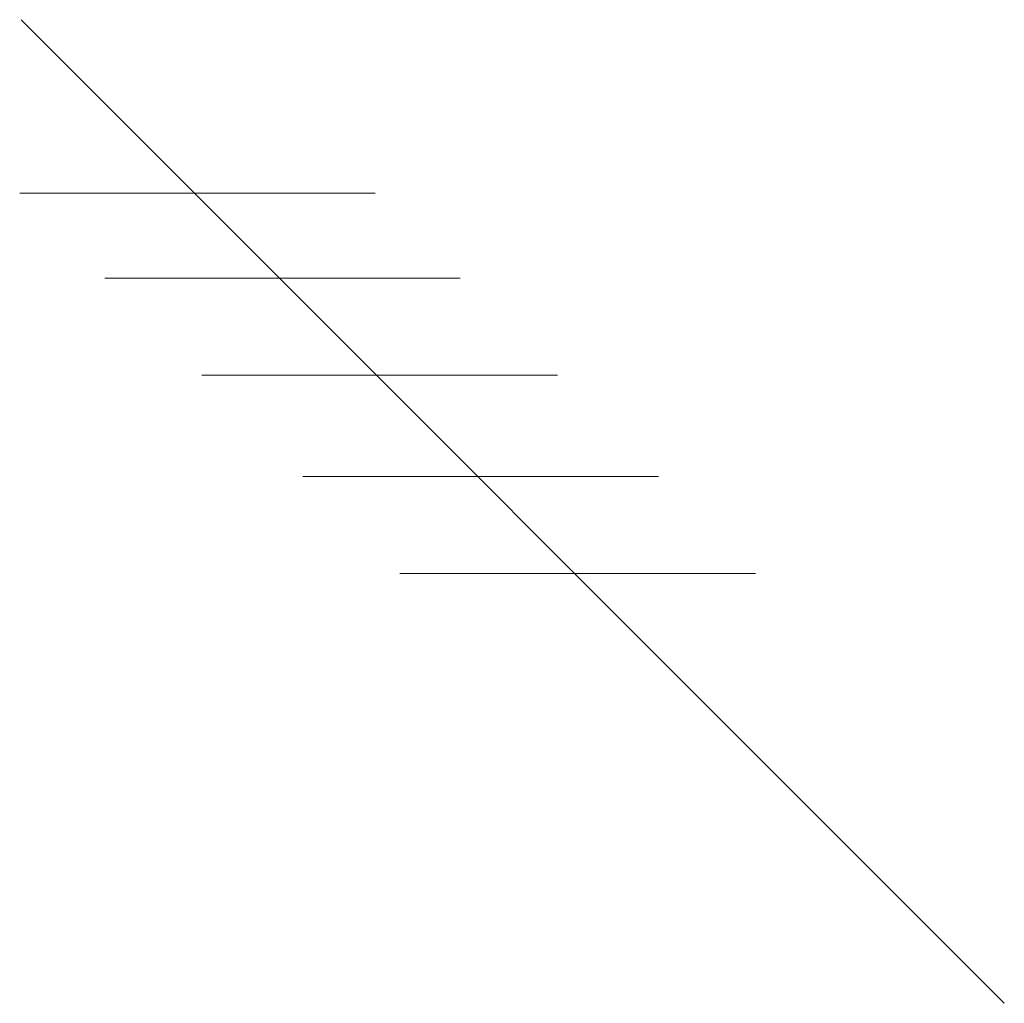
# Model space of a CAD drawing. Extents: x 4615668 to 9294084, y 5328875 to 10688993.
# Tile 60 of 67: x 4769969.727 to 4769970.016, y 5354985.843 to 5354986.132. Entities that reach past the tile are written whole.
import ezdxf

# ---------------------------------------------------------------- set-up
doc = ezdxf.new("R2010")
doc.units = 0
doc.header["$MEASUREMENT"] = 0
doc.layers.add('a meble', color=8, linetype='Continuous')
doc.layers.add('MEBLE', color=41, linetype='Continuous')
doc.layers.add('BRI_EL', color=1, linetype='Continuous', lineweight=13)

# ---------------------------------------------------------------- blocks, each defined once
blk = doc.blocks.new('k380n')
at = {"layer": 'a meble', "linetype": 'Continuous', "lineweight": 0}
for p, q in [((4671731.5218, 5305934.7028), (4671734.755, 5305934.7028)), ((4671730.639, 5305933.82), (4671733.8722, 5305933.82)), ((4671729.7194, 5305932.9004), (4671732.9526, 5305932.9004)), ((4671728.8366, 5305932.0176), (4671732.0698, 5305932.0176)), ((4671728.0641, 5305931.2452), (4671731.2974, 5305931.2452))]:
    blk.add_line(p, q, dxfattribs=at)
at = {"layer": 'a meble', "linetype": 'Continuous', "lineweight": 0, "flags": 128}
blk.add_lwpolyline([(4671737.0165, 5305938.6074), (4671728.0781, 5305929.6689)], dxfattribs=at)
blk = doc.blocks.new('Fu5204')
at = {"layer": 'BRI_EL', "ltscale": 10, "xscale": 0.3968253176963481, "yscale": -0.3968253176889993, "zscale": 0.3968253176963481, "rotation": 270}
blk.add_blockref('k380n', (46566.8706, -26346.8306), dxfattribs=at)
blk = doc.blocks.new('Z$W@#2FD9299E')
at = {"layer": 'MEBLE', "linetype": 'Continuous', "lineweight": 0, "xscale": 0.0814779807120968, "yscale": 0.0814779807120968, "zscale": 0.0814779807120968, "rotation": 180}
blk.add_blockref('Fu5204', (13.99158, 38.56013), dxfattribs=at)

msp = doc.modelspace()

# ---------------------------------------------------------------- block references
at = {"layer": 'MEBLE', "lineweight": 5, "rotation": 270}
msp.add_blockref('Z$W@#2FD9299E', (4616735.71301, 5522760.05623), dxfattribs=at)

doc.saveas('drawing.dxf')
